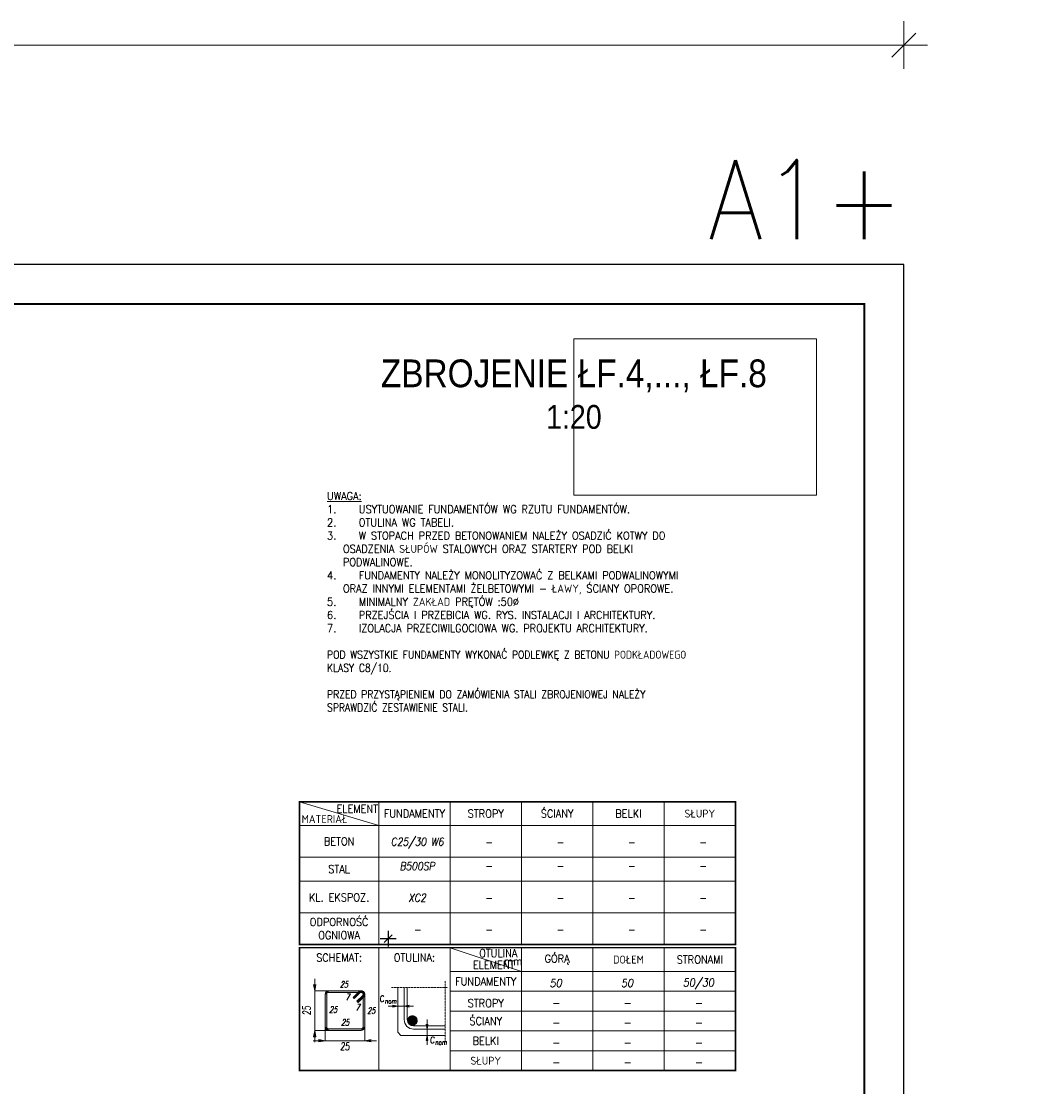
# Model space of a CAD drawing. Extents: x 253237 to 278058, y -131782 to -118389.
# Tile 23 of 23: x 272905 to 278058, y -124049 to -118676. Entities that reach past the tile are written whole.
import ezdxf
from ezdxf.enums import TextEntityAlignment as Align

# ---------------------------------------------------------------- set-up
doc = ezdxf.new("R2010")
doc.units = 0
doc.header["$LTSCALE"] = 5
doc.header["$MEASUREMENT"] = 0
doc.linetypes.add('KRESKOWA', pattern=[19.05, 12.7, -6.35])
doc.layers.add('_FORMATKA', color=8, linetype='Continuous', lineweight=15, plot=False)
for name, color, linetype, lineweight in [('_RAMKA', 7, 'Continuous', 35), ('AutoCAD_Structural_Detailing_pręt wyrzucony', 7, 'Continuous', 13), ('Opisy', 3, 'Continuous', 9), ('PS_DIM', 4, 'Continuous', 13), ('PS_TEXT', 3, 'Continuous', 13)]:
    doc.layers.add(name, color=color, linetype=linetype, lineweight=lineweight)
doc.styles.add('ARIAL', font='arial.ttf')
doc.styles.add('gil', font='GIL_____.TTF', dxfattribs={"width": 0.9})
doc.styles.add('r-simplex', font='simplex.shx', dxfattribs={"width": 0.9})
doc.styles.add('simplex', font='simplex.shx', dxfattribs={"width": 0.9})
doc.styles.add('SPK', font='simplex.shx', dxfattribs={"width": 0.7, "oblique": 15})
doc.styles.add('SPK Zestawienia', font='simplex.shx', dxfattribs={"width": 0.7, "oblique": 15, "height": 40})
doc.dimstyles.new('1_10_PRZ', dxfattribs={"dimtxt": 2, "dimasz": 1, "dimexe": 2, "dimexo": 5, "dimgap": 1, "dimtad": 1, "dimdec": 0, "dimlfac": 10, "dimtxsty": 'simplex', "dimblk": 'dimznak', "dimcen": 2, "dimse1": 1, "dimse2": 1, "dimclrt": 3, "dimadec": 1, "dimazin": 0, "dimtfac": 1, "dimtdec": 0, "dimtix": 1, "dimtmove": 2, "dimatfit": 3, "dimldrblk": 'dim-grot', "dimfxl": 1, "dimarcsym": 0})

# ---------------------------------------------------------------- blocks, each defined once
blk = doc.blocks.new('dimznak')
at = {"color": 0}
for points in [[(0, 2), (0, -2)], [(-2, 0), (2, 0)]]:
    blk.add_lwpolyline(points, dxfattribs=at)
at = {"color": 3}
blk.add_lwpolyline([(1, 1), (-1, -1)], dxfattribs=at)
blk = doc.blocks.new('Tytuł rysunku')
at = {"layer": '_FORMATKA'}
blk.add_lwpolyline([(-61.19, 0), (0, 0), (0, -39.45), (-61.19, -39.45)], close=True, dxfattribs=at)
at = {"layer": 'PS_TEXT', "style": 'ARIAL', "flags": 4}
for tag, height, p in [('TYTUŁ1', 7, (-61.19, -9.34)), ('TYTUŁ2', 6, (-61.19, -19.72)), ('SKALA', 6, (-61.19, -28.72))]:
    blk.add_attdef(tag, text='', height=height, dxfattribs=at).set_placement(p, align=Align.MIDDLE_CENTER)
blk = doc.blocks.new('tabela')
at = {"layer": 'AutoCAD_Structural_Detailing_pręt wyrzucony'}
for points in [[(6196.7, -136812.2), (6188.7, -136812.2, -0.414213), (6206.7, -136794.2), (6206.7, -136802.2, 0.414213)], [(6206.7, -136794.2), (6370.7, -136794.2), (6370.7, -136802.2), (6206.7, -136802.2)], [(6329.7, -136827.7), (6358, -136799.4), (6363.6, -136805.1), (6335.3, -136833.4)], [(6363.6, -136805.1), (6358, -136799.4, -0.668179), (6388.7, -136812.2), (6380.7, -136812.2, 0.668179)], [(6370.7, -136802.2), (6370.7, -136794.2, -0.668179), (6383.4, -136824.9), (6377.8, -136819.2, 0.668179)], [(6188.7, -136976.2), (6188.7, -136812.2), (6196.7, -136812.2), (6196.7, -136976.2)], [(6383.4, -136824.9), (6355.1, -136853.2), (6349.5, -136847.5), (6377.8, -136819.2)], [(6388.7, -136812.2), (6388.7, -136976.2), (6380.7, -136976.2), (6380.7, -136812.2)], [(6206.7, -136986.2), (6206.7, -136994.2, -0.414214), (6188.7, -136976.2), (6196.7, -136976.2, 0.414214)], [(6370.7, -136994.2), (6206.7, -136994.2), (6206.7, -136986.2), (6370.7, -136986.2)], [(6380.7, -136976.2), (6388.7, -136976.2, -0.414214), (6370.7, -136994.2), (6370.7, -136986.2, 0.414214)]]:
    blk.add_hatch(color=6, dxfattribs=at).paths.add_polyline_path(points, flags=0)
at = {"layer": 'PS_TEXT'}
h = blk.add_hatch(color=8, dxfattribs=at)
h.dxf.hatch_style = 1
h.paths.add_polyline_path([(6136.4, -136794.2), (6142, -136762.3), (6136.4, -136762.3)])
h.paths.add_polyline_path([(6136.4, -136794.2), (6136.4, -136762.3), (6130.8, -136762.3)])
h = blk.add_hatch(color=8, dxfattribs=at)
h.dxf.hatch_style = 1
h.paths.add_polyline_path([(6555.4, -136872), (6529.9, -136876.5), (6529.9, -136872)])
h.paths.add_polyline_path([(6555.4, -136872), (6529.9, -136872), (6529.9, -136867.5)])
h = blk.add_hatch(color=8, dxfattribs=at)
h.dxf.hatch_style = 1
h.paths.add_polyline_path([(6587.4, -136872), (6612.9, -136876.5), (6612.9, -136872)])
h.paths.add_polyline_path([(6587.4, -136872), (6612.9, -136872), (6612.9, -136867.5)])
h = blk.add_hatch(dxfattribs=at)
h.set_pattern_fill('ANSI32', color=8, scale=0.32)
h.set_pattern_definition([(45, (32702.7694, -150542.6457), (-2.15526147, 2.15526147), []), (45, (32704.2062, -150542.6457), (-2.15526147, 2.15526147), [])])
h.paths.add_polyline_path([(6653.3, -136944.2, 1), (6605.3, -136944.2, 1)])
h = blk.add_hatch(color=8, dxfattribs=at)
h.dxf.hatch_style = 1
h.paths.add_polyline_path([(6703.2, -136987.8), (6707.7, -136962.3), (6703.2, -136962.3)])
h.paths.add_polyline_path([(6703.2, -136987.8), (6703.2, -136962.3), (6698.7, -136962.3)])
h = blk.add_hatch(color=8, dxfattribs=at)
h.dxf.hatch_style = 1
h.paths.add_polyline_path([(6136.4, -136994.2), (6142, -137026.1), (6136.4, -137026.1)])
h.paths.add_polyline_path([(6136.4, -136994.2), (6136.4, -137026.1), (6130.8, -137026.1)])
h = blk.add_hatch(color=8, dxfattribs=at)
h.dxf.hatch_style = 1
h.paths.add_polyline_path([(6703.2, -137019.8), (6707.7, -137045.3), (6703.2, -137045.3)])
h.paths.add_polyline_path([(6703.2, -137019.8), (6703.2, -137045.3), (6698.7, -137045.3)])
h = blk.add_hatch(color=8, dxfattribs=at)
h.dxf.hatch_style = 1
h.paths.add_polyline_path([(6188.7, -137046.5), (6156.8, -137052.1), (6156.8, -137046.5)])
h.paths.add_polyline_path([(6188.7, -137046.5), (6156.8, -137046.5), (6156.8, -137040.8)])
h = blk.add_hatch(color=8, dxfattribs=at)
h.dxf.hatch_style = 1
h.paths.add_polyline_path([(6388.7, -137046.5), (6420.6, -137052.1), (6420.6, -137046.5)])
h.paths.add_polyline_path([(6388.7, -137046.5), (6420.6, -137046.5), (6420.6, -137040.8)])
at = {"layer": 'AutoCAD_Structural_Detailing_pręt wyrzucony', "color": 6}
for p, q in [((6206.7, -136794.2), (6370.7, -136794.2)), ((6206.7, -136802.2), (6370.7, -136802.2)), ((6329.7, -136827.7), (6358, -136799.4)), ((6335.3, -136833.4), (6363.6, -136805.1)), ((6188.7, -136976.2), (6188.7, -136812.2)), ((6196.7, -136976.2), (6196.7, -136812.2)), ((6329.7, -136827.7), (6335.3, -136833.4)), ((6377.8, -136819.2), (6349.5, -136847.5)), ((6355.1, -136853.2), (6349.5, -136847.5)), ((6383.4, -136824.9), (6355.1, -136853.2)), ((6380.7, -136812.2), (6380.7, -136976.2)), ((6388.7, -136812.2), (6388.7, -136976.2)), ((6370.7, -136986.2), (6206.7, -136986.2)), ((6370.7, -136994.2), (6206.7, -136994.2))]:
    blk.add_line(p, q, dxfattribs=at)
for centre, radius, start, end in [((6206.7, -136812.2), 18, 90.0002, 180), ((6206.7, -136812.2), 10, 90.0002, 180), ((6370.7, -136812.2), 18, 0, 135), ((6370.7, -136812.2), 10, 0, 135), ((6370.7, -136812.2), 18, 315.0002, 90.0002), ((6370.7, -136812.2), 10, 315.0002, 90.0002), ((6206.7, -136976.2), 18, 180, 270), ((6206.7, -136976.2), 10, 180, 270), ((6370.7, -136976.2), 18, 270, 0), ((6370.7, -136976.2), 10, 270, 0)]:
    blk.add_arc(centre, radius, start, end, dxfattribs=at)
at = {"layer": 'PS_TEXT', "color": 7}
for p, q in [((6459.3, -136577), (6459.3, -137197)), ((6819.3, -136577), (6819.3, -137197)), ((6819.3, -136577), (7179.3, -136697)), ((7179.3, -137197), (7179.3, -136577)), ((7539.3, -137197), (7539.3, -136577)), ((7899.3, -137197), (7899.3, -136577)), ((6819.3, -136697), (8259.3, -136697)), ((6819.3, -136797), (8259.3, -136797)), ((6819.3, -136897), (8259.3, -136897)), ((6819.3, -136997), (8259.3, -136997)), ((6819.3, -137097), (8259.3, -137097))]:
    blk.add_line(p, q, dxfattribs=at)
at = {"layer": 'PS_TEXT', "color": 8}
for p, q in [((6136.4, -136734.2), (6136.4, -137054.2)), ((6130.8, -136762.3), (6136.4, -136794.2)), ((6130.8, -136762.3), (6136.4, -136794.2)), ((6142, -136762.3), (6136.4, -136794.2)), ((6142, -136762.3), (6136.4, -136794.2)), ((6211.2, -136794.2), (6136.4, -136794.2)), ((6603.4, -136939.8), (6603.4, -136777.7)), ((6635.4, -136872), (6507.4, -136872)), ((6529.9, -136867.5), (6555.4, -136872)), ((6529.9, -136876.5), (6529.9, -136867.5)), ((6529.9, -136867.5), (6555.4, -136872)), ((6529.9, -136876.5), (6555.4, -136872)), ((6529.9, -136876.5), (6555.4, -136872)), ((6612.9, -136867.5), (6587.4, -136872)), ((6612.9, -136876.5), (6587.4, -136872)), ((6188.7, -136971.7), (6188.7, -137046.5)), ((6388.7, -136971.7), (6388.7, -137046.5)), ((6635.4, -136971.8), (6794.7, -136971.8)), ((6698.7, -136962.3), (6703.2, -136987.8)), ((6698.7, -136962.3), (6703.2, -136987.8)), ((6703.2, -136939.8), (6703.2, -137067.8)), ((6707.7, -136962.3), (6703.2, -136987.8)), ((6707.7, -136962.3), (6703.2, -136987.8)), ((6130.8, -137026.1), (6136.4, -136994.2)), ((6130.8, -137026.1), (6136.4, -136994.2)), ((6130.8, -137026.1), (6136.4, -136994.2)), ((6130.8, -137026.1), (6142, -137026.1)), ((6142, -137026.1), (6130.8, -137026.1)), ((6142, -137026.1), (6136.4, -136994.2)), ((6142, -137026.1), (6136.4, -136994.2)), ((6142, -137026.1), (6136.4, -136994.2)), ((6211.2, -136994.2), (6136.4, -136994.2)), ((6698.7, -137045.3), (6703.2, -137019.8)), ((6698.7, -137045.3), (6703.2, -137019.8)), ((6698.7, -137045.3), (6703.2, -137019.8)), ((6707.7, -137045.3), (6703.2, -137019.8)), ((6707.7, -137045.3), (6703.2, -137019.8)), ((6707.7, -137045.3), (6703.2, -137019.8)), ((6448.7, -137046.5), (6128.7, -137046.5)), ((6156.8, -137040.8), (6188.7, -137046.5)), ((6156.8, -137040.8), (6156.8, -137052.1)), ((6156.8, -137040.8), (6188.7, -137046.5)), ((6156.8, -137052.1), (6156.8, -137040.8)), ((6156.8, -137040.8), (6188.7, -137046.5)), ((6156.8, -137052.1), (6188.7, -137046.5)), ((6156.8, -137052.1), (6188.7, -137046.5)), ((6156.8, -137052.1), (6188.7, -137046.5)), ((6420.6, -137040.8), (6388.7, -137046.5)), ((6420.6, -137040.8), (6388.7, -137046.5)), ((6420.6, -137052.1), (6388.7, -137046.5)), ((6420.6, -137052.1), (6388.7, -137046.5)), ((6698.7, -137045.3), (6707.7, -137045.3)), ((6707.7, -137045.3), (6698.7, -137045.3))]:
    blk.add_line(p, q, dxfattribs=at)
at = {"layer": 'PS_TEXT', "color": 8, "linetype": 'KRESKOWA', "ltscale": 0.02}
for p, q in [((6794.7, -136745.7), (6794.7, -137051.8)), ((6523.4, -136777.7), (6806.7, -136777.7))]:
    blk.add_line(p, q, dxfattribs=at)
at = {"layer": 'PS_TEXT', "color": 4}
for p, q in [((6555.4, -137003.8), (6555.4, -136777.7)), ((6587.4, -136939.8), (6587.4, -136777.7)), ((6555.4, -137003.8), (6571.4, -137019.8)), ((6571.4, -137019.8), (6794.7, -137019.8)), ((6635.4, -136987.8), (6794.7, -136987.8))]:
    blk.add_line(p, q, dxfattribs=at)
at = {"layer": 'PS_TEXT', "color": 51, "const_width": 8}
blk.add_lwpolyline([(6059.3, -137197), (8259.3, -137197), (8259.3, -136577), (6059.3, -136577)], close=True, dxfattribs=at)
at = {"layer": 'PS_TEXT', "color": 8}
blk.add_circle((6629.3, -136944.2), 24, dxfattribs=at)
at = {"layer": 'PS_TEXT', "color": 4}
blk.add_arc((6635.4, -136939.8), 48, 180, 270, dxfattribs=at)
at = {"layer": 'PS_TEXT', "color": 8}
blk.add_arc((6635.4, -136939.8), 32, 180, 270, dxfattribs=at)
at = {"layer": 'PS_DIM', "style": 'r-simplex', "oblique": 10, "width": 0.9, "flags": 4}
for tag, p in [('GÓRĄ', (7352.2, -136755.5)), ('DOŁEM', (7712.2, -136755.5)), ('STRONAMI', (8072.2, -136755.5)), ('GÓRĄ', (7352.2, -136855.5)), ('DOŁEM', (7712.2, -136855.5)), ('STRONAMI', (8072.2, -136855.5)), ('GÓRĄ', (7352.2, -136955.5)), ('DOŁEM', (7712.2, -136955.5)), ('STRONAMI', (8072.2, -136955.5)), ('GÓRĄ', (7352.2, -137055.5)), ('DOŁEM', (7712.2, -137055.5)), ('STRONAMI', (8072.2, -137055.5)), ('GÓRĄ', (7352.2, -137155.5)), ('DOŁEM', (7712.2, -137155.5)), ('STRONAMI', (8072.2, -137155.5))]:
    blk.add_attdef(tag, text='', height=40, dxfattribs=at).set_placement(p, align=Align.MIDDLE)
at = {"layer": 'PS_TEXT', "color": 4, "oblique": 5, "width": 0.7}
for s, height, style, p in [('c', 48, 'SPK Zestawienia', (6474.9, -136826.5)), ('nom', 24, 'SPK Zestawienia', (6519.5, -136847)), ('c', 48, 'SPK Zestawienia', (6728.9, -137034.4)), ('25', 40, 'SPK', (6288.7, -137074.6)), ('nom', 24, 'SPK Zestawienia', (6773.5, -137054.8))]:
    blk.add_text(s, height=height, dxfattribs=dict(at, style=style)).set_placement(p, align=Align.MIDDLE_CENTER)
at = {"layer": 'PS_TEXT', "color": 4, "style": 'SPK', "oblique": 5, "width": 0.7}
blk.add_text('25', height=40, rotation=90, dxfattribs=at).set_placement((6095.2, -136894.2), align=Align.MIDDLE_CENTER)
at = {"layer": 'PS_TEXT', "color": 51, "char_height": 40, "attachment_point": 5, "style": 'r-simplex'}
for s, insert, width in [('OTULINA ', (7062.2, -136604.7), 360), ('SCHEMAT:', (6259.3, -136627), 400), ('OTULINA:', (6639.3, -136627), 400), ('ELEMENT', (7039.3, -136664.1), 400), ('mm', (7137.2, -136645.1), 380), ('GÓRĄ', (7359.3, -136637), 360), ('DOŁEM', (7719.3, -136637), 360), ('STRONAMI', (8079.3, -136637), 360), ('FUNDAMENTY', (6999.3, -136747), 360), ('STROPY', (6999.3, -136857), 360), ('ŚCIANY', (6999.3, -136947), 360), ('BELKI', (6999.3, -137047), 360), ('SŁUPY', (6999.3, -137147), 360)]:
    blk.add_mtext(s, dxfattribs=dict(at, insert=insert, width=width))
at = {"layer": 'PS_TEXT', "color": 4, "char_height": 32, "width": 247.975, "attachment_point": 5, "style": 'SPK'}
for s, insert in [('25', (6283.4, -136762.2)), ('7', (6300.7, -136826.5)), ('7', (6352.5, -136877.9)), ('25', (6228.7, -136888.9)), ('25', (6420.7, -136894.2)), ('25', (6288.7, -136954.2))]:
    blk.add_mtext(s, dxfattribs=dict(at, insert=insert))
blk = doc.blocks.new('tabela_1')
at = {"layer": 'PS_TEXT', "color": 7}
for p, q in [((6059.3, -135817), (6459.3, -135937)), ((6459.3, -135817), (6459.3, -136537)), ((6819.3, -135817), (6819.3, -136537)), ((7179.3, -135817), (7179.3, -136537)), ((7539.3, -135817), (7539.3, -136537)), ((7899.3, -135817), (7899.3, -136537)), ((6059.3, -135937), (8259.3, -135937)), ((6059.3, -136097), (8259.3, -136097)), ((6059.3, -136217), (8259.3, -136217)), ((6179.3, -136217), (8259.3, -136217)), ((6059.3, -136377), (8259.3, -136377))]:
    blk.add_line(p, q, dxfattribs=at)
at = {"layer": 'PS_TEXT', "color": 51, "const_width": 8}
blk.add_lwpolyline([(6059.3, -136537), (8259.3, -136537), (8259.3, -135817), (6059.3, -135817)], close=True, dxfattribs=at)
at = {"layer": 'PS_TEXT', "color": 7}
blk.add_point((7899.3, -135937), dxfattribs=at)
at = {"layer": 'PS_DIM', "style": 'r-simplex', "oblique": 10, "width": 0.85, "flags": 4}
for tag, p in [('BETON', (6653.3, -136021.7)), ('BETON', (7013.3, -136021.7)), ('BETON', (7373.3, -136021.7)), ('BETON', (7733.3, -136021.7)), ('BETON', (8093.3, -136021.7)), ('STAL', (6653.3, -136141.7)), ('STAL', (7013.3, -136141.7)), ('STAL', (7373.3, -136141.7)), ('STAL', (7733.3, -136141.7)), ('STAL', (8093.3, -136141.7)), ('KL.', (6653.3, -136301.7)), ('KL.', (7013.3, -136301.7)), ('KL', (7373.3, -136301.7)), ('KL.', (7733.3, -136301.7)), ('KL.', (8093.3, -136301.7)), ('REI', (6653.3, -136461.7)), ('REI', (7013.3, -136461.7)), ('REI', (7373.3, -136461.7)), ('REI', (7733.3, -136461.7)), ('REI', (8093.3, -136461.7))]:
    blk.add_attdef(tag, text='', height=40, dxfattribs=at).set_placement(p, align=Align.MIDDLE)
at = {"layer": 'PS_TEXT', "color": 51, "char_height": 40, "attachment_point": 5, "style": 'r-simplex'}
for s, insert, width in [('ELEMENT', (6350.9, -135852.4), 400), ('ŚCIANY', (7359.3, -135877), 360), ('SŁUPY', (8079.3, -135877), 360), ('MATERIAŁ', (6185.6, -135904.4), 400), ('FUNDAMENTY', (6639.3, -135877), 360), ('STROPY', (6999.3, -135877), 360), ('BELKI', (7719.3, -135877), 360), ('BETON', (6259.3, -136017), 400), ('STAL', (6259.3, -136157), 400), ('KL. EKSPOZ.', (6259.3, -136299.7), 400), ('ODPORNOŚĆ\\POGNIOWA', (6259.3, -136457), 400)]:
    blk.add_mtext(s, dxfattribs=dict(at, insert=insert, width=width))
blk = doc.blocks.new('*D24')
at = {"color": 252, "lineweight": -2, "transparency": 16777216}
blk.add_line((-1197, 649.33), (-3, 649.33), dxfattribs=at)
at = {"layer": 'Defpoints', "color": 0, "transparency": 16777216}
for p in [(0, 649.33), (-1200, 594), (0, 594)]:
    blk.add_point(p, dxfattribs=at)
at = {"color": 252, "lineweight": -2, "transparency": 16777216, "xscale": 3, "yscale": 3, "zscale": 3, "rotation": 180}
blk.add_blockref('dimznak', (-1200, 649.33), dxfattribs=at)
at = {"color": 252, "lineweight": -2, "transparency": 16777216, "xscale": 3, "yscale": 3, "zscale": 3}
blk.add_blockref('dimznak', (0, 649.33), dxfattribs=at)
at = {"color": 252, "transparency": 16777216, "insert": (-600, 659.83), "char_height": 15, "attachment_point": 5, "style": 'simplex'}
blk.add_mtext('1200', dxfattribs=at)
blk = doc.blocks.new('dim-grot')
blk.add_hatch(color=256).paths.add_polyline_path([(0, 0), (-2, 0.5), (-2, -0.5)])
blk.add_lwpolyline([(0, 0), (-2, 0.5), (-2, -0.5), (0, 0)])
blk = doc.blocks.new('*U16')
at = {"layer": '_FORMATKA', "lineweight": -3}
blk.add_lwpolyline([(-1200, 0), (0, 0), (0, 594), (-1200, 594)], close=True, dxfattribs=at)
at = {"layer": '_RAMKA', "lineweight": -3, "const_width": 0.5}
blk.add_lwpolyline([(-1170, 10), (-10, 10), (-10, 584), (-1170, 584)], close=True, dxfattribs=at)
at = {"layer": '_FORMATKA', "lineweight": -3, "style": 'simplex', "width": 0.9}
blk.add_text('A1+', height=20, dxfattribs=at).set_placement((0, 600.35), align=Align.RIGHT)
dim = blk.add_linear_dim(base=(0, 649.33), p1=(-1200, 594), p2=(0, 594), dimstyle='1_10_PRZ', override={"dimscale": 3, "dimtxt": 5, "dimlfac": 1, "dimclrd": 252, "dimclrt": 252})
dim.commit()
dim.dimension.update_dxf_attribs({"geometry": '*D24', "text_midpoint": (-600, 659.83)})

msp = doc.modelspace()

# ---------------------------------------------------------------- block references
ref = msp.add_blockref('Tytuł rysunku', (276916.22, -120276.31), dxfattribs=dict(xscale=20, yscale=20, zscale=20))
ref.add_attrib('TYTUŁ1', 'ZBROJENIE ŁF.4,..., ŁF.8', dxfattribs={"layer": 'PS_TEXT', "height": 140, "style": 'gil', "width": 0.9}).set_placement((275692.48, -120463.14), align=Align.MIDDLE)
ref.add_attrib('TYTUŁ2', '1:20', dxfattribs={"layer": 'PS_TEXT', "height": 120, "style": 'gil', "width": 0.9}).set_placement((275692.48, -120670.77), align=Align.MIDDLE)
at = {"color": 8, "xscale": 20, "yscale": 20, "zscale": 20}
msp.add_blockref('dimznak', (274755.62, -123302.41), dxfattribs=at)
at = {"layer": 'PS_DIM', "xscale": 20, "yscale": 20, "zscale": 20}
msp.add_blockref('*U16', (277357.33, -131782.14), dxfattribs=at)
at = {"layer": 'PS_DIM'}
ref = msp.add_blockref('tabela_1', (268248.89, 13205.27), dxfattribs=at)
ref.add_attrib('BETON', 'C25/30 W6', dxfattribs={"height": 40, "style": 'r-simplex', "oblique": 10, "width": 0.85}).set_placement((274902.16, -122816.41), align=Align.MIDDLE)
ref.add_attrib('STAL', 'B500SP', dxfattribs={"height": 40, "style": 'r-simplex', "oblique": 10, "width": 0.85}).set_placement((274902.16, -122936.41), align=Align.MIDDLE)
ref.add_attrib('KL.', 'XC2', dxfattribs={"height": 40, "style": 'r-simplex', "oblique": 10, "width": 0.85}).set_placement((274902.16, -123096.41), align=Align.MIDDLE)
ref.add_attrib('REI', '-', dxfattribs={"height": 40, "style": 'r-simplex', "oblique": 10, "width": 0.85}).set_placement((274902.16, -123256.41), align=Align.MIDDLE)
ref.add_attrib('BETON', '-', dxfattribs={"height": 40, "style": 'r-simplex', "oblique": 10, "width": 0.85}).set_placement((275262.16, -122816.41), align=Align.MIDDLE)
ref.add_attrib('STAL', '-', dxfattribs={"height": 40, "style": 'r-simplex', "oblique": 10, "width": 0.85}).set_placement((275262.16, -122936.41), align=Align.MIDDLE)
ref.add_attrib('KL.', '-', dxfattribs={"height": 40, "style": 'r-simplex', "oblique": 10, "width": 0.85}).set_placement((275262.16, -123096.41), align=Align.MIDDLE)
ref.add_attrib('REI', '-', dxfattribs={"height": 40, "style": 'r-simplex', "oblique": 10, "width": 0.85}).set_placement((275262.16, -123256.41), align=Align.MIDDLE)
ref.add_attrib('BETON', '-', dxfattribs={"height": 40, "style": 'r-simplex', "oblique": 10, "width": 0.85}).set_placement((275622.16, -122816.41), align=Align.MIDDLE)
ref.add_attrib('STAL', '-', dxfattribs={"height": 40, "style": 'r-simplex', "oblique": 10, "width": 0.85}).set_placement((275622.16, -122936.41), align=Align.MIDDLE)
ref.add_attrib('KL', '-', dxfattribs={"height": 40, "style": 'r-simplex', "oblique": 10, "width": 0.85}).set_placement((275622.16, -123096.41), align=Align.MIDDLE)
ref.add_attrib('REI', '-', dxfattribs={"height": 40, "style": 'r-simplex', "oblique": 10, "width": 0.85}).set_placement((275622.16, -123256.41), align=Align.MIDDLE)
ref.add_attrib('BETON', '-', dxfattribs={"height": 40, "style": 'r-simplex', "oblique": 10, "width": 0.85}).set_placement((275982.16, -122816.41), align=Align.MIDDLE)
ref.add_attrib('STAL', '-', dxfattribs={"height": 40, "style": 'r-simplex', "oblique": 10, "width": 0.85}).set_placement((275982.16, -122936.41), align=Align.MIDDLE)
ref.add_attrib('KL.', '-', dxfattribs={"height": 40, "style": 'r-simplex', "oblique": 10, "width": 0.85}).set_placement((275982.16, -123096.41), align=Align.MIDDLE)
ref.add_attrib('REI', '-', dxfattribs={"height": 40, "style": 'r-simplex', "oblique": 10, "width": 0.85}).set_placement((275982.16, -123256.41), align=Align.MIDDLE)
ref.add_attrib('BETON', '-', dxfattribs={"height": 40, "style": 'r-simplex', "oblique": 10, "width": 0.85}).set_placement((276342.16, -122816.41), align=Align.MIDDLE)
ref.add_attrib('STAL', '-', dxfattribs={"height": 40, "style": 'r-simplex', "oblique": 10, "width": 0.85}).set_placement((276342.16, -122936.41), align=Align.MIDDLE)
ref.add_attrib('KL.', '-', dxfattribs={"height": 40, "style": 'r-simplex', "oblique": 10, "width": 0.85}).set_placement((276342.16, -123096.41), align=Align.MIDDLE)
ref.add_attrib('REI', '-', dxfattribs={"height": 40, "style": 'r-simplex', "oblique": 10, "width": 0.85}).set_placement((276342.16, -123256.41), align=Align.MIDDLE)
ref = msp.add_blockref('tabela', (268248.89, 13229.02), dxfattribs=at)
ref.add_attrib('GÓRĄ', '50', dxfattribs={"height": 40, "style": 'r-simplex', "oblique": 10, "width": 0.9}).set_placement((275601.14, -123526.46), align=Align.MIDDLE)
ref.add_attrib('DOŁEM', '50', dxfattribs={"height": 40, "style": 'r-simplex', "oblique": 10, "width": 0.9}).set_placement((275961.14, -123526.46), align=Align.MIDDLE)
ref.add_attrib('STRONAMI', '50/30', dxfattribs={"height": 40, "style": 'r-simplex', "oblique": 10, "width": 0.9}).set_placement((276321.14, -123526.46), align=Align.MIDDLE)
ref.add_attrib('GÓRĄ', '-', dxfattribs={"height": 40, "style": 'r-simplex', "oblique": 10, "width": 0.9}).set_placement((275601.14, -123626.46), align=Align.MIDDLE)
ref.add_attrib('DOŁEM', '-', dxfattribs={"height": 40, "style": 'r-simplex', "oblique": 10, "width": 0.9}).set_placement((275961.14, -123626.46), align=Align.MIDDLE)
ref.add_attrib('STRONAMI', '-', dxfattribs={"height": 40, "style": 'r-simplex', "oblique": 10, "width": 0.9}).set_placement((276321.14, -123626.46), align=Align.MIDDLE)
ref.add_attrib('GÓRĄ', '-', dxfattribs={"height": 40, "style": 'r-simplex', "oblique": 10, "width": 0.9}).set_placement((275601.14, -123726.46), align=Align.MIDDLE)
ref.add_attrib('DOŁEM', '-', dxfattribs={"height": 40, "style": 'r-simplex', "oblique": 10, "width": 0.9}).set_placement((275961.14, -123726.46), align=Align.MIDDLE)
ref.add_attrib('STRONAMI', '-', dxfattribs={"height": 40, "style": 'r-simplex', "oblique": 10, "width": 0.9}).set_placement((276321.14, -123726.46), align=Align.MIDDLE)
ref.add_attrib('GÓRĄ', '-', dxfattribs={"height": 40, "style": 'r-simplex', "oblique": 10, "width": 0.9}).set_placement((275601.14, -123826.46), align=Align.MIDDLE)
ref.add_attrib('DOŁEM', '-', dxfattribs={"height": 40, "style": 'r-simplex', "oblique": 10, "width": 0.9}).set_placement((275961.14, -123826.46), align=Align.MIDDLE)
ref.add_attrib('STRONAMI', '-', dxfattribs={"height": 40, "style": 'r-simplex', "oblique": 10, "width": 0.9}).set_placement((276321.14, -123826.46), align=Align.MIDDLE)
ref.add_attrib('GÓRĄ', '-', dxfattribs={"height": 40, "style": 'r-simplex', "oblique": 10, "width": 0.9}).set_placement((275601.14, -123926.46), align=Align.MIDDLE)
ref.add_attrib('DOŁEM', '-', dxfattribs={"height": 40, "style": 'r-simplex', "oblique": 10, "width": 0.9}).set_placement((275961.14, -123926.46), align=Align.MIDDLE)
ref.add_attrib('STRONAMI', '-', dxfattribs={"height": 40, "style": 'r-simplex', "oblique": 10, "width": 0.9}).set_placement((276321.14, -123926.46), align=Align.MIDDLE)

# ---------------------------------------------------------------- texts
at = {"layer": 'Opisy', "insert": (274447.46, -121049.92), "char_height": 40, "width": 2012.7908, "attachment_point": 1, "style": 'simplex'}
msp.add_mtext('{\\LUWAGA:}\\P\\pi-80,l80;1.^IUSYTUOWANIE FUNDAMENTÓW WG RZUTU FUNDAMENTÓW.\\P2.^IOTULINA WG TABELI.\\P3.^IW STOPACH PRZED BETONOWANIEM NALEŻY OSADZIĆ KOTWY DO OSADZENIA SŁUPÓW STALOWYCH ORAZ STARTERY POD BELKI PODWALINOWE.\\P4.^IFUNDAMENTY NALEŻY MONOLITYZOWAĆ Z BELKAMI PODWALINOWYMI ORAZ INNYMI ELEMENTAMI ŻELBETOWYMI - ŁAWY, ŚCIANY OPOROWE.\\P5.^IMINIMALNY ZAKŁAD PRĘTÓW :50∅\\P6.^IPRZEJŚCIA I PRZEBICIA WG. RYS. INSTALACJI I ARCHITEKTURY.\\P7.^IIZOLACJA PRZECIWILGOCIOWA WG. PROJEKTU ARCHITEKTURY.\\P\\pi0,l0;{\\W0.85;\\PPOD WSZYSTKIE FUNDAMENTY WYKONAĆ PODLEWKĘ Z BETONU PODKŁADOWEGO KLASY C8/10.\\P\\PPRZED PRZYSTĄPIENIEM DO ZAMÓWIENIA STALI ZBROJENIOWEJ NALEŻY SPRAWDZIĆ ZESTAWIENIE STALI.}', dxfattribs=at)

doc.saveas('drawing.dxf')
